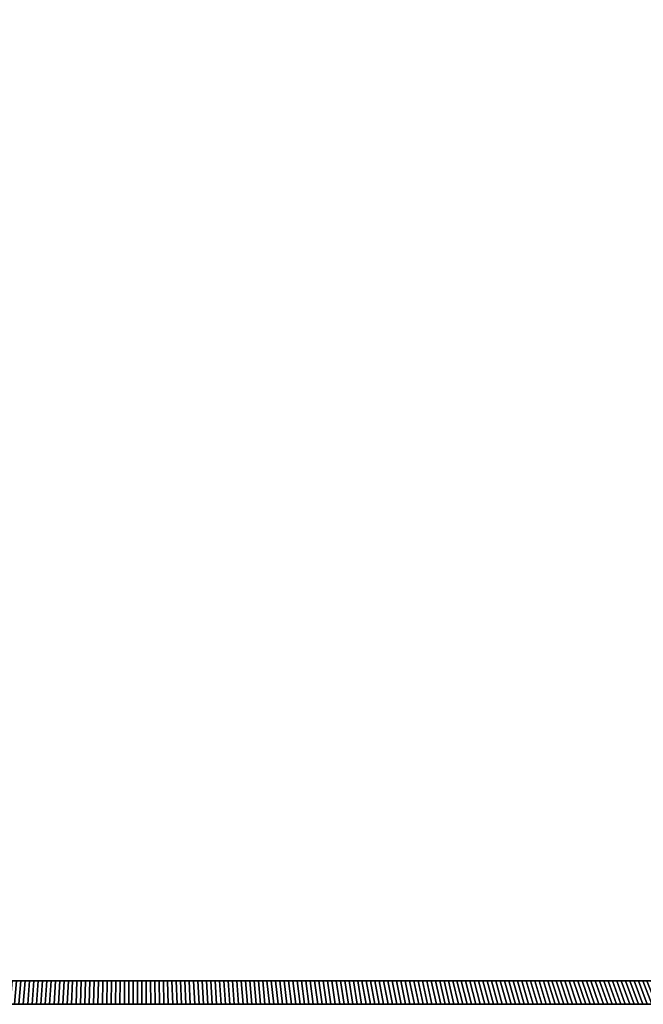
# Model space of a CAD drawing. Extents: x -14.9 to 10.6, y -11.3 to 8.7.
# Tile 3 of 13: x -8.7 to -2.4, y -11.3 to -1.3. Entities that reach past the tile are written whole.
import ezdxf

# ---------------------------------------------------------------- set-up
doc = ezdxf.new("R2010")
doc.units = 0
doc.header["$MEASUREMENT"] = 0
doc.layers.get('0').update_dxf_attribs({"linetype": 'CONTINUOUS'})

msp = doc.modelspace()

# ---------------------------------------------------------------- linework, layer by layer
at = {"elevation": -7.7762}
msp.add_lwpolyline([(10.5531, -7.7074), (9.4926, -11.1843, -0.326191), (9.3799, -11.2666), (8.7916, -11.2666), (-14.6762, -11.2666, -0.376322), (-14.8817, -11.0321), (-14.8817, -11.0314), (-14.8817, 8.4989, -0.376322), (-14.6762, 8.7334), (8.7916, 8.7334), (9.3799, 8.7334, -0.32213), (9.492, 8.6528), (10.5531, 5.1743, -0.164351), (10.5529, 5.0985, 0.155264), (10.553, -7.6316, -0.162918)], format="xyb", close=True, dxfattribs=at)

# ---------------------------------------------------------------- meshes
mesh = msp.add_polymesh((2, 9))
for k, corner in enumerate([(-8.5298, -11.0304, 6.73), (-8.5735, -11.0304, 6.73), (-8.6172, -11.0304, 6.73), (-8.6609, -11.0304, 6.73), (-8.7046, -11.0304, 6.73), (-8.7484, -11.0304, 6.73), (-8.7921, -11.0304, 6.73), (-8.8358, -11.0304, 6.73), (-8.8795, -11.0304, 6.73), (-8.5471, -11.2666, 6.4938), (-8.5916, -11.2666, 6.4938), (-8.6361, -11.2666, 6.4938), (-8.6806, -11.2666, 6.4938), (-8.7251, -11.2666, 6.4938), (-8.7696, -11.2666, 6.4938), (-8.8141, -11.2666, 6.4938), (-8.8586, -11.2666, 6.4938), (-8.9031, -11.2666, 6.4938)]):
    mesh.set_mesh_vertex(divmod(k, 9), corner)
mesh = msp.add_polymesh((2, 9))
for k, corner in enumerate([(-8.8358, -11.0304, -8.0124), (-8.7921, -11.0304, -8.0124), (-8.7484, -11.0304, -8.0124), (-8.7046, -11.0304, -8.0124), (-8.6609, -11.0304, -8.0124), (-8.6172, -11.0304, -8.0124), (-8.5735, -11.0304, -8.0124), (-8.5298, -11.0304, -8.0124), (-8.486, -11.0304, -8.0124), (-8.8586, -11.2666, -7.7762), (-8.8141, -11.2666, -7.7762), (-8.7696, -11.2666, -7.7762), (-8.7251, -11.2666, -7.7762), (-8.6806, -11.2666, -7.7762), (-8.6361, -11.2666, -7.7762), (-8.5916, -11.2666, -7.7762), (-8.5471, -11.2666, -7.7762), (-8.5026, -11.2666, -7.7762)]):
    mesh.set_mesh_vertex(divmod(k, 9), corner)
mesh = msp.add_polymesh((2, 9))
for k, corner in enumerate([(-8.18, -11.0304, 6.73), (-8.2237, -11.0304, 6.73), (-8.2674, -11.0304, 6.73), (-8.3112, -11.0304, 6.73), (-8.3549, -11.0304, 6.73), (-8.3986, -11.0304, 6.73), (-8.4423, -11.0304, 6.73), (-8.486, -11.0304, 6.73), (-8.5298, -11.0304, 6.73), (-8.1912, -11.2666, 6.4938), (-8.2357, -11.2666, 6.4938), (-8.2802, -11.2666, 6.4938), (-8.3247, -11.2666, 6.4938), (-8.3692, -11.2666, 6.4938), (-8.4137, -11.2666, 6.4938), (-8.4582, -11.2666, 6.4938), (-8.5026, -11.2666, 6.4938), (-8.5471, -11.2666, 6.4938)]):
    mesh.set_mesh_vertex(divmod(k, 9), corner)
mesh = msp.add_polymesh((2, 9))
for k, corner in enumerate([(-8.486, -11.0304, -8.0124), (-8.4423, -11.0304, -8.0124), (-8.3986, -11.0304, -8.0124), (-8.3549, -11.0304, -8.0124), (-8.3112, -11.0304, -8.0124), (-8.2674, -11.0304, -8.0124), (-8.2237, -11.0304, -8.0124), (-8.18, -11.0304, -8.0124), (-8.1363, -11.0304, -8.0124), (-8.5026, -11.2666, -7.7762), (-8.4582, -11.2666, -7.7762), (-8.4137, -11.2666, -7.7762), (-8.3692, -11.2666, -7.7762), (-8.3247, -11.2666, -7.7762), (-8.2802, -11.2666, -7.7762), (-8.2357, -11.2666, -7.7762), (-8.1912, -11.2666, -7.7762), (-8.1467, -11.2666, -7.7762)]):
    mesh.set_mesh_vertex(divmod(k, 9), corner)
mesh = msp.add_polymesh((2, 9))
for k, corner in enumerate([(-7.8303, -11.0304, 6.73), (-7.874, -11.0304, 6.73), (-7.9177, -11.0304, 6.73), (-7.9614, -11.0304, 6.73), (-8.0051, -11.0304, 6.73), (-8.0488, -11.0304, 6.73), (-8.0926, -11.0304, 6.73), (-8.1363, -11.0304, 6.73), (-8.18, -11.0304, 6.73), (-7.8353, -11.2666, 6.4938), (-7.8798, -11.2666, 6.4938), (-7.9243, -11.2666, 6.4938), (-7.9688, -11.2666, 6.4938), (-8.0133, -11.2666, 6.4938), (-8.0577, -11.2666, 6.4938), (-8.1022, -11.2666, 6.4938), (-8.1467, -11.2666, 6.4938), (-8.1912, -11.2666, 6.4938)]):
    mesh.set_mesh_vertex(divmod(k, 9), corner)
mesh = msp.add_polymesh((2, 9))
for k, corner in enumerate([(-8.1363, -11.0304, -8.0124), (-8.0926, -11.0304, -8.0124), (-8.0488, -11.0304, -8.0124), (-8.0051, -11.0304, -8.0124), (-7.9614, -11.0304, -8.0124), (-7.9177, -11.0304, -8.0124), (-7.874, -11.0304, -8.0124), (-7.8303, -11.0304, -8.0124), (-7.7865, -11.0304, -8.0124), (-8.1467, -11.2666, -7.7762), (-8.1022, -11.2666, -7.7762), (-8.0577, -11.2666, -7.7762), (-8.0133, -11.2666, -7.7762), (-7.9688, -11.2666, -7.7762), (-7.9243, -11.2666, -7.7762), (-7.8798, -11.2666, -7.7762), (-7.8353, -11.2666, -7.7762), (-7.7908, -11.2666, -7.7762)]):
    mesh.set_mesh_vertex(divmod(k, 9), corner)
mesh = msp.add_polymesh((2, 9))
for k, corner in enumerate([(-7.4805, -11.0304, 6.73), (-7.5242, -11.0304, 6.73), (-7.5679, -11.0304, 6.73), (-7.6117, -11.0304, 6.73), (-7.6554, -11.0304, 6.73), (-7.6991, -11.0304, 6.73), (-7.7428, -11.0304, 6.73), (-7.7865, -11.0304, 6.73), (-7.8303, -11.0304, 6.73), (-7.4794, -11.2666, 6.4938), (-7.5239, -11.2666, 6.4938), (-7.5684, -11.2666, 6.4938), (-7.6128, -11.2666, 6.4938), (-7.6573, -11.2666, 6.4938), (-7.7018, -11.2666, 6.4938), (-7.7463, -11.2666, 6.4938), (-7.7908, -11.2666, 6.4938), (-7.8353, -11.2666, 6.4938)]):
    mesh.set_mesh_vertex(divmod(k, 9), corner)
mesh = msp.add_polymesh((2, 9))
for k, corner in enumerate([(-7.7865, -11.0304, -8.0124), (-7.7428, -11.0304, -8.0124), (-7.6991, -11.0304, -8.0124), (-7.6554, -11.0304, -8.0124), (-7.6117, -11.0304, -8.0124), (-7.5679, -11.0304, -8.0124), (-7.5242, -11.0304, -8.0124), (-7.4805, -11.0304, -8.0124), (-7.4368, -11.0304, -8.0124), (-7.7908, -11.2666, -7.7762), (-7.7463, -11.2666, -7.7762), (-7.7018, -11.2666, -7.7762), (-7.6573, -11.2666, -7.7762), (-7.6128, -11.2666, -7.7762), (-7.5684, -11.2666, -7.7762), (-7.5239, -11.2666, -7.7762), (-7.4794, -11.2666, -7.7762), (-7.4349, -11.2666, -7.7762)]):
    mesh.set_mesh_vertex(divmod(k, 9), corner)
mesh = msp.add_polymesh((2, 9))
for k, corner in enumerate([(-7.1307, -11.0304, 6.73), (-7.1745, -11.0304, 6.73), (-7.2182, -11.0304, 6.73), (-7.2619, -11.0304, 6.73), (-7.3056, -11.0304, 6.73), (-7.3493, -11.0304, 6.73), (-7.3931, -11.0304, 6.73), (-7.4368, -11.0304, 6.73), (-7.4805, -11.0304, 6.73), (-7.1235, -11.2666, 6.4938), (-7.1679, -11.2666, 6.4938), (-7.2124, -11.2666, 6.4938), (-7.2569, -11.2666, 6.4938), (-7.3014, -11.2666, 6.4938), (-7.3459, -11.2666, 6.4938), (-7.3904, -11.2666, 6.4938), (-7.4349, -11.2666, 6.4938), (-7.4794, -11.2666, 6.4938)]):
    mesh.set_mesh_vertex(divmod(k, 9), corner)
mesh = msp.add_polymesh((2, 9))
for k, corner in enumerate([(-7.4368, -11.0304, -8.0124), (-7.3931, -11.0304, -8.0124), (-7.3493, -11.0304, -8.0124), (-7.3056, -11.0304, -8.0124), (-7.2619, -11.0304, -8.0124), (-7.2182, -11.0304, -8.0124), (-7.1745, -11.0304, -8.0124), (-7.1307, -11.0304, -8.0124), (-7.087, -11.0304, -8.0124), (-7.4349, -11.2666, -7.7762), (-7.3904, -11.2666, -7.7762), (-7.3459, -11.2666, -7.7762), (-7.3014, -11.2666, -7.7762), (-7.2569, -11.2666, -7.7762), (-7.2124, -11.2666, -7.7762), (-7.1679, -11.2666, -7.7762), (-7.1235, -11.2666, -7.7762), (-7.079, -11.2666, -7.7762)]):
    mesh.set_mesh_vertex(divmod(k, 9), corner)
mesh = msp.add_polymesh((2, 9))
for k, corner in enumerate([(-6.781, -11.0304, 6.73), (-6.8247, -11.0304, 6.73), (-6.8684, -11.0304, 6.73), (-6.9121, -11.0304, 6.73), (-6.9559, -11.0304, 6.73), (-6.9996, -11.0304, 6.73), (-7.0433, -11.0304, 6.73), (-7.087, -11.0304, 6.73), (-7.1307, -11.0304, 6.73), (-6.7675, -11.2666, 6.4938), (-6.812, -11.2666, 6.4938), (-6.8565, -11.2666, 6.4938), (-6.901, -11.2666, 6.4938), (-6.9455, -11.2666, 6.4938), (-6.99, -11.2666, 6.4938), (-7.0345, -11.2666, 6.4938), (-7.079, -11.2666, 6.4938), (-7.1235, -11.2666, 6.4938)]):
    mesh.set_mesh_vertex(divmod(k, 9), corner)
mesh = msp.add_polymesh((2, 9))
for k, corner in enumerate([(-7.087, -11.0304, -8.0124), (-7.0433, -11.0304, -8.0124), (-6.9996, -11.0304, -8.0124), (-6.9559, -11.0304, -8.0124), (-6.9121, -11.0304, -8.0124), (-6.8684, -11.0304, -8.0124), (-6.8247, -11.0304, -8.0124), (-6.781, -11.0304, -8.0124), (-6.7373, -11.0304, -8.0124), (-7.079, -11.2666, -7.7762), (-7.0345, -11.2666, -7.7762), (-6.99, -11.2666, -7.7762), (-6.9455, -11.2666, -7.7762), (-6.901, -11.2666, -7.7762), (-6.8565, -11.2666, -7.7762), (-6.812, -11.2666, -7.7762), (-6.7675, -11.2666, -7.7762), (-6.723, -11.2666, -7.7762)]):
    mesh.set_mesh_vertex(divmod(k, 9), corner)
mesh = msp.add_polymesh((2, 9))
for k, corner in enumerate([(-6.4312, -11.0304, 6.73), (-6.4749, -11.0304, 6.73), (-6.5187, -11.0304, 6.73), (-6.5624, -11.0304, 6.73), (-6.6061, -11.0304, 6.73), (-6.6498, -11.0304, 6.73), (-6.6935, -11.0304, 6.73), (-6.7373, -11.0304, 6.73), (-6.781, -11.0304, 6.73), (-6.4116, -11.2666, 6.4938), (-6.4561, -11.2666, 6.4938), (-6.5006, -11.2666, 6.4938), (-6.5451, -11.2666, 6.4938), (-6.5896, -11.2666, 6.4938), (-6.6341, -11.2666, 6.4938), (-6.6785, -11.2666, 6.4938), (-6.723, -11.2666, 6.4938), (-6.7675, -11.2666, 6.4938)]):
    mesh.set_mesh_vertex(divmod(k, 9), corner)
mesh = msp.add_polymesh((2, 9))
for k, corner in enumerate([(-6.7373, -11.0304, -8.0124), (-6.6935, -11.0304, -8.0124), (-6.6498, -11.0304, -8.0124), (-6.6061, -11.0304, -8.0124), (-6.5624, -11.0304, -8.0124), (-6.5187, -11.0304, -8.0124), (-6.4749, -11.0304, -8.0124), (-6.4312, -11.0304, -8.0124), (-6.3875, -11.0304, -8.0124), (-6.723, -11.2666, -7.7762), (-6.6785, -11.2666, -7.7762), (-6.6341, -11.2666, -7.7762), (-6.5896, -11.2666, -7.7762), (-6.5451, -11.2666, -7.7762), (-6.5006, -11.2666, -7.7762), (-6.4561, -11.2666, -7.7762), (-6.4116, -11.2666, -7.7762), (-6.3671, -11.2666, -7.7762)]):
    mesh.set_mesh_vertex(divmod(k, 9), corner)
mesh = msp.add_polymesh((2, 9))
for k, corner in enumerate([(-6.0815, -11.0304, 6.73), (-6.1252, -11.0304, 6.73), (-6.1689, -11.0304, 6.73), (-6.2126, -11.0304, 6.73), (-6.2563, -11.0304, 6.73), (-6.3001, -11.0304, 6.73), (-6.3438, -11.0304, 6.73), (-6.3875, -11.0304, 6.73), (-6.4312, -11.0304, 6.73), (-6.0557, -11.2666, 6.4938), (-6.1002, -11.2666, 6.4938), (-6.1447, -11.2666, 6.4938), (-6.1892, -11.2666, 6.4938), (-6.2336, -11.2666, 6.4938), (-6.2781, -11.2666, 6.4938), (-6.3226, -11.2666, 6.4938), (-6.3671, -11.2666, 6.4938), (-6.4116, -11.2666, 6.4938)]):
    mesh.set_mesh_vertex(divmod(k, 9), corner)
mesh = msp.add_polymesh((2, 9))
for k, corner in enumerate([(-6.3875, -11.0304, -8.0124), (-6.3438, -11.0304, -8.0124), (-6.3001, -11.0304, -8.0124), (-6.2563, -11.0304, -8.0124), (-6.2126, -11.0304, -8.0124), (-6.1689, -11.0304, -8.0124), (-6.1252, -11.0304, -8.0124), (-6.0815, -11.0304, -8.0124), (-6.0377, -11.0304, -8.0124), (-6.3671, -11.2666, -7.7762), (-6.3226, -11.2666, -7.7762), (-6.2781, -11.2666, -7.7762), (-6.2336, -11.2666, -7.7762), (-6.1892, -11.2666, -7.7762), (-6.1447, -11.2666, -7.7762), (-6.1002, -11.2666, -7.7762), (-6.0557, -11.2666, -7.7762), (-6.0112, -11.2666, -7.7762)]):
    mesh.set_mesh_vertex(divmod(k, 9), corner)
mesh = msp.add_polymesh((2, 9))
for k, corner in enumerate([(-5.7317, -11.0304, 6.73), (-5.7754, -11.0304, 6.73), (-5.8191, -11.0304, 6.73), (-5.8629, -11.0304, 6.73), (-5.9066, -11.0304, 6.73), (-5.9503, -11.0304, 6.73), (-5.994, -11.0304, 6.73), (-6.0377, -11.0304, 6.73), (-6.0815, -11.0304, 6.73), (-5.6998, -11.2666, 6.4938), (-5.7443, -11.2666, 6.4938), (-5.7887, -11.2666, 6.4938), (-5.8332, -11.2666, 6.4938), (-5.8777, -11.2666, 6.4938), (-5.9222, -11.2666, 6.4938), (-5.9667, -11.2666, 6.4938), (-6.0112, -11.2666, 6.4938), (-6.0557, -11.2666, 6.4938)]):
    mesh.set_mesh_vertex(divmod(k, 9), corner)
mesh = msp.add_polymesh((2, 9))
for k, corner in enumerate([(-6.0377, -11.0304, -8.0124), (-5.994, -11.0304, -8.0124), (-5.9503, -11.0304, -8.0124), (-5.9066, -11.0304, -8.0124), (-5.8629, -11.0304, -8.0124), (-5.8191, -11.0304, -8.0124), (-5.7754, -11.0304, -8.0124), (-5.7317, -11.0304, -8.0124), (-5.688, -11.0304, -8.0124), (-6.0112, -11.2666, -7.7762), (-5.9667, -11.2666, -7.7762), (-5.9222, -11.2666, -7.7762), (-5.8777, -11.2666, -7.7762), (-5.8332, -11.2666, -7.7762), (-5.7887, -11.2666, -7.7762), (-5.7443, -11.2666, -7.7762), (-5.6998, -11.2666, -7.7762), (-5.6553, -11.2666, -7.7762)]):
    mesh.set_mesh_vertex(divmod(k, 9), corner)
mesh = msp.add_polymesh((2, 9))
for k, corner in enumerate([(-5.3819, -11.0304, 6.73), (-5.4257, -11.0304, 6.73), (-5.4694, -11.0304, 6.73), (-5.5131, -11.0304, 6.73), (-5.5568, -11.0304, 6.73), (-5.6005, -11.0304, 6.73), (-5.6443, -11.0304, 6.73), (-5.688, -11.0304, 6.73), (-5.7317, -11.0304, 6.73), (-5.3438, -11.2666, 6.4938), (-5.3883, -11.2666, 6.4938), (-5.4328, -11.2666, 6.4938), (-5.4773, -11.2666, 6.4938), (-5.5218, -11.2666, 6.4938), (-5.5663, -11.2666, 6.4938), (-5.6108, -11.2666, 6.4938), (-5.6553, -11.2666, 6.4938), (-5.6998, -11.2666, 6.4938)]):
    mesh.set_mesh_vertex(divmod(k, 9), corner)
mesh = msp.add_polymesh((2, 9))
for k, corner in enumerate([(-5.688, -11.0304, -8.0124), (-5.6443, -11.0304, -8.0124), (-5.6005, -11.0304, -8.0124), (-5.5568, -11.0304, -8.0124), (-5.5131, -11.0304, -8.0124), (-5.4694, -11.0304, -8.0124), (-5.4257, -11.0304, -8.0124), (-5.3819, -11.0304, -8.0124), (-5.3382, -11.0304, -8.0124), (-5.6553, -11.2666, -7.7762), (-5.6108, -11.2666, -7.7762), (-5.5663, -11.2666, -7.7762), (-5.5218, -11.2666, -7.7762), (-5.4773, -11.2666, -7.7762), (-5.4328, -11.2666, -7.7762), (-5.3883, -11.2666, -7.7762), (-5.3438, -11.2666, -7.7762), (-5.2993, -11.2666, -7.7762)]):
    mesh.set_mesh_vertex(divmod(k, 9), corner)
mesh = msp.add_polymesh((2, 9))
for k, corner in enumerate([(-5.0322, -11.0304, 6.73), (-5.0759, -11.0304, 6.73), (-5.1196, -11.0304, 6.73), (-5.1633, -11.0304, 6.73), (-5.2071, -11.0304, 6.73), (-5.2508, -11.0304, 6.73), (-5.2945, -11.0304, 6.73), (-5.3382, -11.0304, 6.73), (-5.3819, -11.0304, 6.73), (-4.9879, -11.2666, 6.4938), (-5.0324, -11.2666, 6.4938), (-5.0769, -11.2666, 6.4938), (-5.1214, -11.2666, 6.4938), (-5.1659, -11.2666, 6.4938), (-5.2104, -11.2666, 6.4938), (-5.2549, -11.2666, 6.4938), (-5.2993, -11.2666, 6.4938), (-5.3438, -11.2666, 6.4938)]):
    mesh.set_mesh_vertex(divmod(k, 9), corner)
mesh = msp.add_polymesh((2, 9))
for k, corner in enumerate([(-5.3382, -11.0304, -8.0124), (-5.2945, -11.0304, -8.0124), (-5.2508, -11.0304, -8.0124), (-5.2071, -11.0304, -8.0124), (-5.1633, -11.0304, -8.0124), (-5.1196, -11.0304, -8.0124), (-5.0759, -11.0304, -8.0124), (-5.0322, -11.0304, -8.0124), (-4.9885, -11.0304, -8.0124), (-5.2993, -11.2666, -7.7762), (-5.2549, -11.2666, -7.7762), (-5.2104, -11.2666, -7.7762), (-5.1659, -11.2666, -7.7762), (-5.1214, -11.2666, -7.7762), (-5.0769, -11.2666, -7.7762), (-5.0324, -11.2666, -7.7762), (-4.9879, -11.2666, -7.7762), (-4.9434, -11.2666, -7.7762)]):
    mesh.set_mesh_vertex(divmod(k, 9), corner)
mesh = msp.add_polymesh((2, 9))
for k, corner in enumerate([(-4.6824, -11.0304, 6.73), (-4.7261, -11.0304, 6.73), (-4.7699, -11.0304, 6.73), (-4.8136, -11.0304, 6.73), (-4.8573, -11.0304, 6.73), (-4.901, -11.0304, 6.73), (-4.9447, -11.0304, 6.73), (-4.9885, -11.0304, 6.73), (-5.0322, -11.0304, 6.73), (-4.632, -11.2666, 6.4938), (-4.6765, -11.2666, 6.4938), (-4.721, -11.2666, 6.4938), (-4.7655, -11.2666, 6.4938), (-4.81, -11.2666, 6.4938), (-4.8544, -11.2666, 6.4938), (-4.8989, -11.2666, 6.4938), (-4.9434, -11.2666, 6.4938), (-4.9879, -11.2666, 6.4938)]):
    mesh.set_mesh_vertex(divmod(k, 9), corner)
mesh = msp.add_polymesh((2, 9))
for k, corner in enumerate([(-4.9885, -11.0304, -8.0124), (-4.9447, -11.0304, -8.0124), (-4.901, -11.0304, -8.0124), (-4.8573, -11.0304, -8.0124), (-4.8136, -11.0304, -8.0124), (-4.7699, -11.0304, -8.0124), (-4.7261, -11.0304, -8.0124), (-4.6824, -11.0304, -8.0124), (-4.6387, -11.0304, -8.0124), (-4.9434, -11.2666, -7.7762), (-4.8989, -11.2666, -7.7762), (-4.8544, -11.2666, -7.7762), (-4.81, -11.2666, -7.7762), (-4.7655, -11.2666, -7.7762), (-4.721, -11.2666, -7.7762), (-4.6765, -11.2666, -7.7762), (-4.632, -11.2666, -7.7762), (-4.5875, -11.2666, -7.7762)]):
    mesh.set_mesh_vertex(divmod(k, 9), corner)
mesh = msp.add_polymesh((2, 9))
for k, corner in enumerate([(-4.3327, -11.0304, 6.73), (-4.3764, -11.0304, 6.73), (-4.4201, -11.0304, 6.73), (-4.4638, -11.0304, 6.73), (-4.5075, -11.0304, 6.73), (-4.5513, -11.0304, 6.73), (-4.595, -11.0304, 6.73), (-4.6387, -11.0304, 6.73), (-4.6824, -11.0304, 6.73), (-4.2761, -11.2666, 6.4938), (-4.3206, -11.2666, 6.4938), (-4.3651, -11.2666, 6.4938), (-4.4095, -11.2666, 6.4938), (-4.454, -11.2666, 6.4938), (-4.4985, -11.2666, 6.4938), (-4.543, -11.2666, 6.4938), (-4.5875, -11.2666, 6.4938), (-4.632, -11.2666, 6.4938)]):
    mesh.set_mesh_vertex(divmod(k, 9), corner)
mesh = msp.add_polymesh((2, 9))
for k, corner in enumerate([(-4.6387, -11.0304, -8.0124), (-4.595, -11.0304, -8.0124), (-4.5513, -11.0304, -8.0124), (-4.5075, -11.0304, -8.0124), (-4.4638, -11.0304, -8.0124), (-4.4201, -11.0304, -8.0124), (-4.3764, -11.0304, -8.0124), (-4.3327, -11.0304, -8.0124), (-4.2889, -11.0304, -8.0124), (-4.5875, -11.2666, -7.7762), (-4.543, -11.2666, -7.7762), (-4.4985, -11.2666, -7.7762), (-4.454, -11.2666, -7.7762), (-4.4095, -11.2666, -7.7762), (-4.3651, -11.2666, -7.7762), (-4.3206, -11.2666, -7.7762), (-4.2761, -11.2666, -7.7762), (-4.2316, -11.2666, -7.7762)]):
    mesh.set_mesh_vertex(divmod(k, 9), corner)
mesh = msp.add_polymesh((2, 9))
for k, corner in enumerate([(-3.9829, -11.0304, 6.73), (-4.0266, -11.0304, 6.73), (-4.0703, -11.0304, 6.73), (-4.1141, -11.0304, 6.73), (-4.1578, -11.0304, 6.73), (-4.2015, -11.0304, 6.73), (-4.2452, -11.0304, 6.73), (-4.2889, -11.0304, 6.73), (-4.3327, -11.0304, 6.73), (-3.9202, -11.2666, 6.4938), (-3.9646, -11.2666, 6.4938), (-4.0091, -11.2666, 6.4938), (-4.0536, -11.2666, 6.4938), (-4.0981, -11.2666, 6.4938), (-4.1426, -11.2666, 6.4938), (-4.1871, -11.2666, 6.4938), (-4.2316, -11.2666, 6.4938), (-4.2761, -11.2666, 6.4938)]):
    mesh.set_mesh_vertex(divmod(k, 9), corner)
mesh = msp.add_polymesh((2, 9))
for k, corner in enumerate([(-4.2889, -11.0304, -8.0124), (-4.2452, -11.0304, -8.0124), (-4.2015, -11.0304, -8.0124), (-4.1578, -11.0304, -8.0124), (-4.1141, -11.0304, -8.0124), (-4.0703, -11.0304, -8.0124), (-4.0266, -11.0304, -8.0124), (-3.9829, -11.0304, -8.0124), (-3.9392, -11.0304, -8.0124), (-4.2316, -11.2666, -7.7762), (-4.1871, -11.2666, -7.7762), (-4.1426, -11.2666, -7.7762), (-4.0981, -11.2666, -7.7762), (-4.0536, -11.2666, -7.7762), (-4.0091, -11.2666, -7.7762), (-3.9646, -11.2666, -7.7762), (-3.9202, -11.2666, -7.7762), (-3.8757, -11.2666, -7.7762)]):
    mesh.set_mesh_vertex(divmod(k, 9), corner)
mesh = msp.add_polymesh((2, 9))
for k, corner in enumerate([(-3.6331, -11.0304, 6.73), (-3.6769, -11.0304, 6.73), (-3.7206, -11.0304, 6.73), (-3.7643, -11.0304, 6.73), (-3.808, -11.0304, 6.73), (-3.8517, -11.0304, 6.73), (-3.8955, -11.0304, 6.73), (-3.9392, -11.0304, 6.73), (-3.9829, -11.0304, 6.73), (-3.5642, -11.2666, 6.4938), (-3.6087, -11.2666, 6.4938), (-3.6532, -11.2666, 6.4938), (-3.6977, -11.2666, 6.4938), (-3.7422, -11.2666, 6.4938), (-3.7867, -11.2666, 6.4938), (-3.8312, -11.2666, 6.4938), (-3.8757, -11.2666, 6.4938), (-3.9202, -11.2666, 6.4938)]):
    mesh.set_mesh_vertex(divmod(k, 9), corner)
mesh = msp.add_polymesh((2, 9))
for k, corner in enumerate([(-3.9392, -11.0304, -8.0124), (-3.8955, -11.0304, -8.0124), (-3.8517, -11.0304, -8.0124), (-3.808, -11.0304, -8.0124), (-3.7643, -11.0304, -8.0124), (-3.7206, -11.0304, -8.0124), (-3.6769, -11.0304, -8.0124), (-3.6331, -11.0304, -8.0124), (-3.5894, -11.0304, -8.0124), (-3.8757, -11.2666, -7.7762), (-3.8312, -11.2666, -7.7762), (-3.7867, -11.2666, -7.7762), (-3.7422, -11.2666, -7.7762), (-3.6977, -11.2666, -7.7762), (-3.6532, -11.2666, -7.7762), (-3.6087, -11.2666, -7.7762), (-3.5642, -11.2666, -7.7762), (-3.5197, -11.2666, -7.7762)]):
    mesh.set_mesh_vertex(divmod(k, 9), corner)
mesh = msp.add_polymesh((2, 9))
for k, corner in enumerate([(-3.2834, -11.0304, 6.73), (-3.3271, -11.0304, 6.73), (-3.3708, -11.0304, 6.73), (-3.4145, -11.0304, 6.73), (-3.4583, -11.0304, 6.73), (-3.502, -11.0304, 6.73), (-3.5457, -11.0304, 6.73), (-3.5894, -11.0304, 6.73), (-3.6331, -11.0304, 6.73), (-3.2083, -11.2666, 6.4938), (-3.2528, -11.2666, 6.4938), (-3.2973, -11.2666, 6.4938), (-3.3418, -11.2666, 6.4938), (-3.3863, -11.2666, 6.4938), (-3.4308, -11.2666, 6.4938), (-3.4752, -11.2666, 6.4938), (-3.5197, -11.2666, 6.4938), (-3.5642, -11.2666, 6.4938)]):
    mesh.set_mesh_vertex(divmod(k, 9), corner)
mesh = msp.add_polymesh((2, 9))
for k, corner in enumerate([(-3.5894, -11.0304, -8.0124), (-3.5457, -11.0304, -8.0124), (-3.502, -11.0304, -8.0124), (-3.4583, -11.0304, -8.0124), (-3.4145, -11.0304, -8.0124), (-3.3708, -11.0304, -8.0124), (-3.3271, -11.0304, -8.0124), (-3.2834, -11.0304, -8.0124), (-3.2397, -11.0304, -8.0124), (-3.5197, -11.2666, -7.7762), (-3.4752, -11.2666, -7.7762), (-3.4308, -11.2666, -7.7762), (-3.3863, -11.2666, -7.7762), (-3.3418, -11.2666, -7.7762), (-3.2973, -11.2666, -7.7762), (-3.2528, -11.2666, -7.7762), (-3.2083, -11.2666, -7.7762), (-3.1638, -11.2666, -7.7762)]):
    mesh.set_mesh_vertex(divmod(k, 9), corner)
mesh = msp.add_polymesh((2, 9))
for k, corner in enumerate([(-2.9336, -11.0304, 6.73), (-2.9773, -11.0304, 6.73), (-3.0211, -11.0304, 6.73), (-3.0648, -11.0304, 6.73), (-3.1085, -11.0304, 6.73), (-3.1522, -11.0304, 6.73), (-3.1959, -11.0304, 6.73), (-3.2397, -11.0304, 6.73), (-3.2834, -11.0304, 6.73), (-2.8524, -11.2666, 6.4938), (-2.8969, -11.2666, 6.4938), (-2.9414, -11.2666, 6.4938), (-2.9859, -11.2666, 6.4938), (-3.0303, -11.2666, 6.4938), (-3.0748, -11.2666, 6.4938), (-3.1193, -11.2666, 6.4938), (-3.1638, -11.2666, 6.4938), (-3.2083, -11.2666, 6.4938)]):
    mesh.set_mesh_vertex(divmod(k, 9), corner)
mesh = msp.add_polymesh((2, 9))
for k, corner in enumerate([(-3.2397, -11.0304, -8.0124), (-3.1959, -11.0304, -8.0124), (-3.1522, -11.0304, -8.0124), (-3.1085, -11.0304, -8.0124), (-3.0648, -11.0304, -8.0124), (-3.0211, -11.0304, -8.0124), (-2.9773, -11.0304, -8.0124), (-2.9336, -11.0304, -8.0124), (-2.8899, -11.0304, -8.0124), (-3.1638, -11.2666, -7.7762), (-3.1193, -11.2666, -7.7762), (-3.0748, -11.2666, -7.7762), (-3.0303, -11.2666, -7.7762), (-2.9859, -11.2666, -7.7762), (-2.9414, -11.2666, -7.7762), (-2.8969, -11.2666, -7.7762), (-2.8524, -11.2666, -7.7762), (-2.8079, -11.2666, -7.7762)]):
    mesh.set_mesh_vertex(divmod(k, 9), corner)
mesh = msp.add_polymesh((2, 9))
for k, corner in enumerate([(-2.5839, -11.0304, 6.73), (-2.6276, -11.0304, 6.73), (-2.6713, -11.0304, 6.73), (-2.715, -11.0304, 6.73), (-2.7587, -11.0304, 6.73), (-2.8025, -11.0304, 6.73), (-2.8462, -11.0304, 6.73), (-2.8899, -11.0304, 6.73), (-2.9336, -11.0304, 6.73), (-2.4965, -11.2666, 6.4938), (-2.541, -11.2666, 6.4938), (-2.5854, -11.2666, 6.4938), (-2.6299, -11.2666, 6.4938), (-2.6744, -11.2666, 6.4938), (-2.7189, -11.2666, 6.4938), (-2.7634, -11.2666, 6.4938), (-2.8079, -11.2666, 6.4938), (-2.8524, -11.2666, 6.4938)]):
    mesh.set_mesh_vertex(divmod(k, 9), corner)
mesh = msp.add_polymesh((2, 9))
for k, corner in enumerate([(-2.8899, -11.0304, -8.0124), (-2.8462, -11.0304, -8.0124), (-2.8025, -11.0304, -8.0124), (-2.7587, -11.0304, -8.0124), (-2.715, -11.0304, -8.0124), (-2.6713, -11.0304, -8.0124), (-2.6276, -11.0304, -8.0124), (-2.5839, -11.0304, -8.0124), (-2.5402, -11.0304, -8.0124), (-2.8079, -11.2666, -7.7762), (-2.7634, -11.2666, -7.7762), (-2.7189, -11.2666, -7.7762), (-2.6744, -11.2666, -7.7762), (-2.6299, -11.2666, -7.7762), (-2.5854, -11.2666, -7.7762), (-2.541, -11.2666, -7.7762), (-2.4965, -11.2666, -7.7762), (-2.452, -11.2666, -7.7762)]):
    mesh.set_mesh_vertex(divmod(k, 9), corner)
mesh = msp.add_polymesh((2, 9))
for k, corner in enumerate([(-2.2341, -11.0304, 6.73), (-2.2778, -11.0304, 6.73), (-2.3216, -11.0304, 6.73), (-2.3653, -11.0304, 6.73), (-2.409, -11.0304, 6.73), (-2.4527, -11.0304, 6.73), (-2.4964, -11.0304, 6.73), (-2.5402, -11.0304, 6.73), (-2.5839, -11.0304, 6.73), (-2.1405, -11.2666, 6.4938), (-2.185, -11.2666, 6.4938), (-2.2295, -11.2666, 6.4938), (-2.274, -11.2666, 6.4938), (-2.3185, -11.2666, 6.4938), (-2.363, -11.2666, 6.4938), (-2.4075, -11.2666, 6.4938), (-2.452, -11.2666, 6.4938), (-2.4965, -11.2666, 6.4938)]):
    mesh.set_mesh_vertex(divmod(k, 9), corner)
mesh = msp.add_polymesh((2, 9))
for k, corner in enumerate([(-2.5402, -11.0304, -8.0124), (-2.4964, -11.0304, -8.0124), (-2.4527, -11.0304, -8.0124), (-2.409, -11.0304, -8.0124), (-2.3653, -11.0304, -8.0124), (-2.3216, -11.0304, -8.0124), (-2.2778, -11.0304, -8.0124), (-2.2341, -11.0304, -8.0124), (-2.1904, -11.0304, -8.0124), (-2.452, -11.2666, -7.7762), (-2.4075, -11.2666, -7.7762), (-2.363, -11.2666, -7.7762), (-2.3185, -11.2666, -7.7762), (-2.274, -11.2666, -7.7762), (-2.2295, -11.2666, -7.7762), (-2.185, -11.2666, -7.7762), (-2.1405, -11.2666, -7.7762), (-2.096, -11.2666, -7.7762)]):
    mesh.set_mesh_vertex(divmod(k, 9), corner)

doc.saveas('drawing.dxf')
